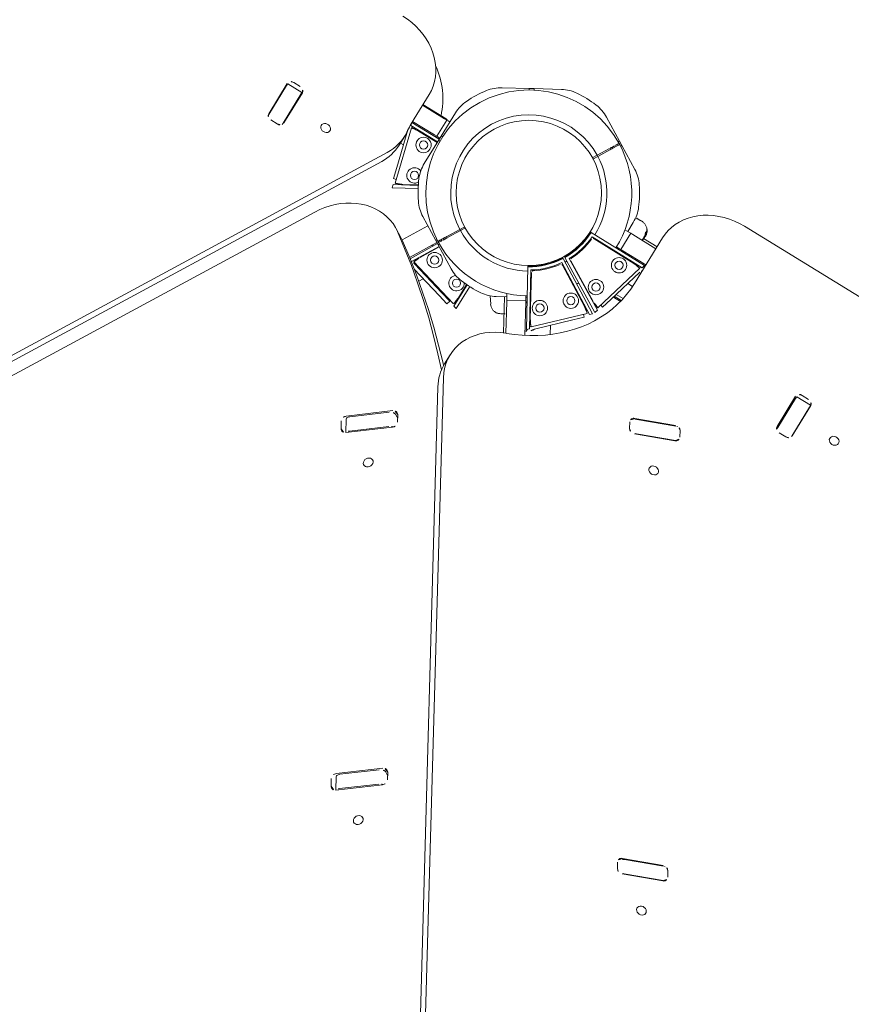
# Model space of a CAD drawing. Extents: x 5459245 to 5462690, y 5971016 to 5972523.
# Tile 67 of 136: x 5462443.665 to 5462444.317, y 5972216.137 to 5972216.909. Entities that reach past the tile are written whole.
import ezdxf

# ---------------------------------------------------------------- set-up
doc = ezdxf.new("R2010")
doc.units = 0
doc.layers.add('A_MAŁA ARCHITEKTURA', color=195, linetype='CONTINUOUS', lineweight=9)

# ---------------------------------------------------------------- blocks, each defined once
blk = doc.blocks.new('MEGA')
at = {"layer": 'A_MAŁA ARCHITEKTURA'}
for p, q in [((5462447.16805, 5972218.8824), (5462446.37464, 5972219.34047)), ((5462447.17635, 5972218.8824), (5462446.38294, 5972219.34047)), ((5462446.42524, 5972219.29974), (5462447.10674, 5972218.90628)), ((5462447.15013, 5972218.97354), (5462447.15013, 5972218.96756)), ((5462447.15186, 5972218.97705), (5462447.15303, 5972218.97705)), ((5462447.17956, 5972218.97705), (5462447.15303, 5972218.97705)), ((5462447.18114, 5972218.97753), (5462447.15344, 5972218.97753)), ((5462447.17956, 5972218.97705), (5462447.18134, 5972218.97705)), ((5462447.18134, 5972218.96409), (5462447.18134, 5972218.97705)), ((5462447.18445, 5972218.96756), (5462447.18445, 5972218.97354)), ((5462447.15303, 5972218.96409), (5462447.15182, 5972218.96409)), ((5462447.17956, 5972218.96409), (5462447.15303, 5972218.96409)), ((5462447.18134, 5972218.96409), (5462447.17956, 5972218.96409)), ((5462447.15344, 5972218.96358), (5462447.18114, 5972218.96358)), ((5462447.15896, 5972218.86455), (5462447.20264, 5972218.87625)), ((5462447.19984, 5972218.87785), (5462447.17002, 5972218.86986)), ((5462447.18601, 5972218.87748), (5462447.1943, 5972218.87748)), ((5462447.18794, 5972218.87748), (5462447.18794, 5972218.87466)), ((5462447.20341, 5972218.87336), (5462447.20264, 5972218.87625)), ((5462447.2034, 5972218.87343), (5462447.20271, 5972218.87601)), ((5462447.20385, 5972218.87355), (5462447.2034, 5972218.87343)), ((5462447.20567, 5972218.87819), (5462447.20382, 5972218.8777)), ((5462447.20382, 5972218.8777), (5462447.20395, 5972218.85312)), ((5462447.20644, 5972218.85312), (5462447.20631, 5972218.87821)), ((5462447.20737, 5972218.87824), (5462447.20737, 5972218.85795)), ((5462447.20965, 5972218.87826), (5462447.23225, 5972218.87826)), ((5462447.22232, 5972218.87826), (5462447.22232, 5972218.85795)), ((5462447.22282, 5972218.87826), (5462447.22282, 5972218.86094)), ((5462447.15473, 5972218.86454), (5462447.15722, 5972218.86521)), ((5462447.16477, 5972218.84694), (5462447.15473, 5972218.86454)), ((5462447.15722, 5972218.86521), (5462447.16696, 5972218.84813)), ((5462447.15899, 5972218.86441), (5462447.15896, 5972218.86455)), ((5462447.15903, 5972218.8643), (5462447.15977, 5972218.86154)), ((5462447.16135, 5972218.86754), (5462447.17002, 5972218.86986)), ((5462447.16194, 5972218.86535), (5462447.16135, 5972218.86754)), ((5462447.20352, 5972218.85312), (5462447.20343, 5972218.87027)), ((5462447.15972, 5972218.86173), (5462447.15927, 5972218.86161)), ((5462447.16127, 5972218.85898), (5462447.16735, 5972218.84833)), ((5462447.20737, 5972218.85596), (5462447.20737, 5972218.85795)), ((5462447.22232, 5972218.85596), (5462447.20737, 5972218.85596)), ((5462447.20737, 5972218.85596), (5462447.20737, 5972218.85481)), ((5462447.22232, 5972218.85795), (5462447.22232, 5972218.85596)), ((5462447.22282, 5972218.85596), (5462447.22232, 5972218.85596)), ((5462447.22232, 5972218.85596), (5462447.22232, 5972218.85481)), ((5462447.22282, 5972218.86094), (5462447.22282, 5972218.85596)), ((5462447.20538, 5972218.85312), (5462447.18407, 5972218.85312)), ((5462447.20538, 5972218.85312), (5462447.20936, 5972218.85312)), ((5462447.20538, 5972218.85224), (5462447.20538, 5972218.85312)), ((5462447.20538, 5972218.85224), (5462447.20538, 5972218.85195)), ((5462447.20737, 5972218.85481), (5462447.20737, 5972218.85312)), ((5462447.20936, 5972218.85312), (5462447.20936, 5972218.85224)), ((5462447.23067, 5972218.85312), (5462447.20936, 5972218.85312)), ((5462447.20936, 5972218.85224), (5462447.20936, 5972218.85195)), ((5462447.22232, 5972218.85481), (5462447.22232, 5972218.85312)), ((5462447.12501, 5972218.83828), (5462447.12916, 5972218.84546)), ((5462447.12501, 5972218.83828), (5462447.12349, 5972218.83587)), ((5462447.12401, 5972218.83664), (5462447.14394, 5972218.82513)), ((5462447.14812, 5972218.83236), (5462447.13747, 5972218.81391)), ((5462447.27728, 5972218.81391), (5462447.26662, 5972218.83236)), ((5462447.10237, 5972218.77598), (5462447.11407, 5972218.81965)), ((5462447.11288, 5972218.81813), (5462447.10486, 5972218.7882)), ((5462447.11359, 5972218.82206), (5462447.11341, 5972218.8214)), ((5462447.11341, 5972218.8214), (5462447.13476, 5972218.80922)), ((5462447.11696, 5972218.81888), (5462447.11407, 5972218.81965)), ((5462447.11689, 5972218.8189), (5462447.11432, 5972218.81959)), ((5462447.13601, 5972218.81138), (5462447.11468, 5972218.82354)), ((5462447.11531, 5972218.8244), (5462447.13647, 5972218.81218)), ((5462447.11701, 5972218.81935), (5462447.11689, 5972218.8189)), ((5462447.13454, 5972218.80885), (5462447.11964, 5972218.81735)), ((5462447.10931, 5972218.81637), (5462447.10197, 5972218.78897)), ((5462447.13547, 5972218.81046), (5462447.12482, 5972218.79201)), ((5462447.13547, 5972218.81046), (5462447.13747, 5972218.81391)), ((5462447.13623, 5972218.81002), (5462447.13547, 5972218.81046)), ((5462447.13623, 5972218.81002), (5462447.13649, 5972218.80987)), ((5462447.13771, 5972218.81204), (5462447.13721, 5972218.81118)), ((5462447.13747, 5972218.81391), (5462447.13822, 5972218.81347)), ((5462447.13822, 5972218.81347), (5462447.13848, 5972218.81333)), ((5462447.27652, 5972218.81347), (5462447.27626, 5972218.81333)), ((5462447.27652, 5972218.81347), (5462447.27728, 5972218.81391)), ((5462447.27728, 5972218.81391), (5462447.27927, 5972218.81046)), ((5462447.27851, 5972218.81002), (5462447.27825, 5972218.80987)), ((5462447.27927, 5972218.81046), (5462447.27851, 5972218.81002)), ((5462447.28992, 5972218.79201), (5462447.27927, 5972218.81046)), ((5462446.97802, 5972218.80277), (5462446.97279, 5972218.79975)), ((5462447.10313, 5972218.80841), (5462447.10664, 5972218.80639)), ((5462447.10932, 5972218.80484), (5462447.11, 5972218.80445)), ((5462447.1447, 5972218.80686), (5462447.15409, 5972218.80143)), ((5462447.15459, 5972218.8023), (5462447.1452, 5972218.80772)), ((5462447.15409, 5972218.80143), (5462447.15459, 5972218.8023)), ((5462447.15843, 5972218.80008), (5462447.15459, 5972218.8023)), ((5462446.98135, 5972218.80028), (5462446.97219, 5972218.79499)), ((5462446.97219, 5972218.79498), (5462446.99493, 5972218.7661)), ((5462447.00615, 5972218.77257), (5462446.9834, 5972218.80145)), ((5462447.0036, 5972218.77442), (5462446.98445, 5972218.79874)), ((5462447.15409, 5972218.80143), (5462447.15793, 5972218.79922)), ((5462446.99388, 5972218.76881), (5462446.97473, 5972218.79313)), ((5462447.09965, 5972218.78031), (5462447.10197, 5972218.78897)), ((5462447.10486, 5972218.7882), (5462447.10254, 5972218.77953)), ((5462447.10254, 5972218.77953), (5462447.09965, 5972218.78031)), ((5462447.10026, 5972218.77231), (5462447.10092, 5972218.7748)), ((5462447.12052, 5972218.7722), (5462447.10026, 5972218.77231)), ((5462447.10092, 5972218.7748), (5462447.12059, 5972218.77469)), ((5462447.10251, 5972218.77593), (5462447.10237, 5972218.77598)), ((5462447.10261, 5972218.77591), (5462447.10538, 5972218.77517)), ((5462447.10519, 5972218.77522), (5462447.10507, 5972218.77477)), ((5462447.10835, 5972218.77519), (5462447.1206, 5972218.77513)), ((5462447.00032, 5972218.76478), (5462447.00555, 5972218.7678)), ((5462447.00351, 5972218.76707), (5462447.00327, 5972218.76649)), ((5462447.00351, 5972218.76707), (5462447.00489, 5972218.76946)), ((5462447.06682, 5972218.75726), (5462447.05852, 5972218.75726)), ((5462446.36366, 5972218.36153), (5462447.04057, 5972218.75234)), ((5462446.37195, 5972218.36153), (5462447.04886, 5972218.75234)), ((5462447.12289, 5972218.75481), (5462447.11737, 5972218.75099)), ((5462447.12482, 5972218.75049), (5462447.12899, 5972218.74326)), ((5462447.27927, 5972218.73204), (5462447.28992, 5972218.75049)), ((5462447.12807, 5972218.74486), (5462447.10349, 5972218.73067)), ((5462447.10421, 5972218.72895), (5462447.12567, 5972218.74134)), ((5462447.15759, 5972218.74158), (5462447.11514, 5972218.71678)), ((5462447.12567, 5972218.74134), (5462447.12653, 5972218.74184)), ((5462447.12753, 5972218.74242), (5462447.12653, 5972218.74184)), ((5462447.12653, 5972218.74184), (5462447.13401, 5972218.72889)), ((5462447.12753, 5972218.74242), (5462447.1312, 5972218.74453)), ((5462447.15662, 5972218.7454), (5462447.15655, 5972218.74536)), ((5462447.158, 5972218.74182), (5462447.15759, 5972218.74158)), ((5462447.15954, 5972218.74018), (5462447.15961, 5972218.74022)), ((5462447.25631, 5972218.74242), (5462447.26015, 5972218.7402)), ((5462447.26065, 5972218.74106), (5462447.25681, 5972218.74328)), ((5462447.26065, 5972218.74107), (5462447.26015, 5972218.7402)), ((5462447.26015, 5972218.7402), (5462447.26955, 5972218.73478)), ((5462447.27004, 5972218.73564), (5462447.26065, 5972218.74106)), ((5462447.11696, 5972218.71495), (5462447.15676, 5972218.73821)), ((5462447.15519, 5972218.73679), (5462447.12359, 5972218.71832)), ((5462447.27851, 5972218.73248), (5462447.27825, 5972218.73263)), ((5462447.27851, 5972218.73248), (5462447.27927, 5972218.73204)), ((5462447.10441, 5972218.72845), (5462447.10419, 5972218.729)), ((5462447.11056, 5972218.71535), (5462447.13315, 5972218.7284)), ((5462447.13401, 5972218.72889), (5462447.13315, 5972218.7284)), ((5462447.135, 5972218.72947), (5462447.13401, 5972218.72889)), ((5462447.135, 5972218.72947), (5462447.13742, 5972218.73086)), ((5462447.13693, 5972218.72951), (5462447.13647, 5972218.73031)), ((5462447.13788, 5972218.73006), (5462447.13742, 5972218.73086)), ((5462447.26662, 5972218.71014), (5462447.27728, 5972218.72859)), ((5462447.27652, 5972218.72903), (5462447.27626, 5972218.72917)), ((5462447.27728, 5972218.72859), (5462447.27652, 5972218.72903)), ((5462447.27703, 5972218.73045), (5462447.27753, 5972218.73132)), ((5462447.27927, 5972218.73204), (5462447.27728, 5972218.72859)), ((5462447.12054, 5972218.71705), (5462447.12087, 5972218.71672)), ((5462447.15108, 5972218.68084), (5462447.17433, 5972218.72064)), ((5462447.1777, 5972218.72147), (5462447.1529, 5972218.67902)), ((5462447.15444, 5972218.68746), (5462447.17291, 5972218.71907)), ((5462447.17909, 5972218.72067), (5462447.15473, 5972218.67796)), ((5462447.15722, 5972218.67729), (5462447.18006, 5972218.71733)), ((5462447.17746, 5972218.71781), (5462447.17605, 5972218.71863)), ((5462447.17794, 5972218.72188), (5462447.1777, 5972218.72147)), ((5462447.17933, 5972218.72108), (5462447.17909, 5972218.72067)), ((5462447.11514, 5972218.71678), (5462447.11696, 5972218.71495)), ((5462447.11874, 5972218.71151), (5462447.14065, 5972218.68959)), ((5462447.12091, 5972218.71677), (5462447.1188, 5972218.71465)), ((5462447.15077, 5972218.68268), (5462447.1188, 5972218.71465)), ((5462447.12086, 5972218.71672), (5462447.11898, 5972218.71483)), ((5462447.17941, 5972218.71532), (5462447.16127, 5972218.68352)), ((5462447.20382, 5972218.6648), (5462447.20406, 5972218.7109)), ((5462447.20657, 5972218.7133), (5462447.20631, 5972218.66414)), ((5462447.20657, 5972218.71378), (5462447.20657, 5972218.7133)), ((5462447.12158, 5972218.6987), (5462447.12789, 5972218.70235)), ((5462447.20343, 5972218.67223), (5462447.20362, 5972218.70883)), ((5462447.14699, 5972218.68325), (5462447.14065, 5972218.68959)), ((5462447.20737, 5972218.68938), (5462447.20644, 5972218.68938)), ((5462447.20737, 5972218.69048), (5462447.20645, 5972218.69048)), ((5462447.20737, 5972218.68769), (5462447.20737, 5972218.69048)), ((5462447.20737, 5972218.68654), (5462447.20737, 5972218.68769)), ((5462447.20737, 5972218.68654), (5462447.22232, 5972218.68654)), ((5462447.20737, 5972218.68455), (5462447.20737, 5972218.68654)), ((5462447.22232, 5972218.68769), (5462447.22232, 5972218.69192)), ((5462447.22232, 5972218.68938), (5462447.23067, 5972218.68938)), ((5462447.22232, 5972218.68654), (5462447.22232, 5972218.68769)), ((5462447.22232, 5972218.68654), (5462447.22232, 5972218.68455)), ((5462447.1486, 5972218.68486), (5462447.14699, 5972218.68325)), ((5462447.15088, 5972218.68278), (5462447.15077, 5972218.68268)), ((5462447.15096, 5972218.68285), (5462447.15298, 5972218.68488)), ((5462447.1529, 5972218.67902), (5462447.15108, 5972218.68084)), ((5462447.15284, 5972218.68474), (5462447.15317, 5972218.68442)), ((5462447.15974, 5972218.68084), (5462447.15896, 5972218.67795)), ((5462447.15972, 5972218.68077), (5462447.15903, 5972218.6782)), ((5462447.15927, 5972218.68089), (5462447.15972, 5972218.68077)), ((5462447.17249, 5972218.68455), (5462447.1728, 5972218.68455)), ((5462447.17249, 5972218.68449), (5462447.17249, 5972218.68455)), ((5462447.20737, 5972218.68455), (5462447.20737, 5972218.66347)), ((5462447.22232, 5972218.68455), (5462447.22232, 5972218.66347)), ((5462447.23482, 5972218.68317), (5462447.23494, 5972218.68459)), ((5462447.23487, 5972218.68515), (5462447.23489, 5972218.68496)), ((5462447.23493, 5972218.68477), (5462447.23493, 5972218.68478)), ((5462447.15473, 5972218.67796), (5462447.15722, 5972218.67729)), ((5462447.20264, 5972218.66625), (5462447.15896, 5972218.67795)), ((5462447.16135, 5972218.67496), (5462447.16194, 5972218.67715)), ((5462447.17002, 5972218.67264), (5462447.16135, 5972218.67496)), ((5462447.17002, 5972218.67264), (5462447.19995, 5972218.66462)), ((5462447.17249, 5972218.6655), (5462447.17249, 5972218.67198)), ((5462447.17349, 5972218.67171), (5462447.17349, 5972218.66528)), ((5462447.17548, 5972218.66487), (5462447.17548, 5972218.67118)), ((5462447.22416, 5972218.66347), (5462447.22416, 5972218.67588)), ((5462447.22474, 5972218.67588), (5462447.22474, 5972218.67559)), ((5462447.22474, 5972218.67559), (5462447.22483, 5972218.67559)), ((5462447.22609, 5972218.67559), (5462447.22483, 5972218.67559)), ((5462447.22558, 5972218.6759), (5462447.22558, 5972218.6756)), ((5462447.22628, 5972218.6756), (5462447.22609, 5972218.67559)), ((5462447.22634, 5972218.67559), (5462447.22609, 5972218.67559)), ((5462447.22634, 5972218.67559), (5462447.22788, 5972218.67573)), ((5462447.22685, 5972218.67559), (5462447.2265, 5972218.67559)), ((5462447.2272, 5972218.6756), (5462447.22819, 5972218.67573)), ((5462447.22765, 5972218.67573), (5462447.22722, 5972218.67569)), ((5462447.22937, 5972218.67626), (5462447.22765, 5972218.67573)), ((5462447.22786, 5972218.67565), (5462447.22832, 5972218.67572)), ((5462447.22788, 5972218.67573), (5462447.22951, 5972218.67622)), ((5462447.22837, 5972218.67573), (5462447.22802, 5972218.67567)), ((5462447.22819, 5972218.67573), (5462447.22952, 5972218.67613)), ((5462447.22832, 5972218.67572), (5462447.22841, 5972218.67573)), ((5462447.22978, 5972218.67627), (5462447.22903, 5972218.67604)), ((5462447.22927, 5972218.67653), (5462447.22927, 5972218.6769)), ((5462447.22944, 5972218.67647), (5462447.22978, 5972218.67661)), ((5462447.22949, 5972218.67664), (5462447.2296, 5972218.6766)), ((5462447.2296, 5972218.67626), (5462447.22949, 5972218.6763)), ((5462447.2296, 5972218.67626), (5462447.2296, 5972218.6766)), ((5462447.2296, 5972218.6766), (5462447.2296, 5972218.6766)), ((5462447.22995, 5972218.67621), (5462447.23019, 5972218.67628)), ((5462447.22999, 5972218.67625), (5462447.23001, 5972218.67624)), ((5462447.23002, 5972218.67624), (5462447.23002, 5972218.67631)), ((5462447.2303, 5972218.67633), (5462447.23053, 5972218.67648)), ((5462447.23047, 5972218.67649), (5462447.23065, 5972218.67651)), ((5462447.23053, 5972218.67648), (5462447.23053, 5972218.67648)), ((5462447.23076, 5972218.67657), (5462447.23128, 5972218.67688)), ((5462447.23116, 5972218.67728), (5462447.23137, 5972218.6773)), ((5462447.23137, 5972218.67694), (5462447.23116, 5972218.67691)), ((5462447.23137, 5972218.67694), (5462447.23137, 5972218.6773)), ((5462447.23137, 5972218.6773), (5462447.23137, 5972218.6773)), ((5462447.18744, 5972218.66352), (5462447.18744, 5972218.66797)), ((5462447.19037, 5972218.66347), (5462447.23225, 5972218.66347)), ((5462447.20269, 5972218.66639), (5462447.20264, 5972218.66625)), ((5462447.20271, 5972218.66649), (5462447.20345, 5972218.66926)), ((5462447.2034, 5972218.66907), (5462447.20385, 5972218.66895)), ((5462447.20631, 5972218.66414), (5462447.20382, 5972218.6648)), ((5462446.73843, 5972218.66003), (5462446.72927, 5972218.65474)), ((5462446.7351, 5972218.66252), (5462446.72987, 5972218.6595)), ((5462446.76322, 5972218.63232), (5462446.74048, 5972218.6612)), ((5462446.76068, 5972218.63417), (5462446.74153, 5972218.65849)), ((5462446.72927, 5972218.65473), (5462446.75201, 5972218.62585)), ((5462446.75096, 5972218.62856), (5462446.73182, 5972218.65288)), ((5462446.7574, 5972218.62453), (5462446.76263, 5972218.62755)), ((5462446.76059, 5972218.62682), (5462446.76035, 5972218.62624)), ((5462446.76059, 5972218.62682), (5462446.76197, 5972218.62921)), ((5462447.09595, 5972218.60972), (5462447.09147, 5972218.60713)), ((5462447.27371, 5972218.61364), (5462447.27371, 5972217.83261)), ((5462447.08991, 5972218.60181), (5462447.10191, 5972218.57181)), ((5462447.11237, 5972218.57785), (5462447.10038, 5972218.60785)), ((5462447.10056, 5972218.60603), (5462447.11205, 5972218.57728)), ((5462447.09084, 5972218.60042), (5462447.10233, 5972218.57167)), ((5462447.10633, 5972218.56994), (5462447.11082, 5972218.57253)), ((5462447.15137, 5972218.50865), (5462447.15303, 5972218.50865)), ((5462447.17956, 5972218.50865), (5462447.15303, 5972218.50865)), ((5462447.18114, 5972218.50952), (5462447.15344, 5972218.50952)), ((5462447.17956, 5972218.50865), (5462447.18134, 5972218.50865)), ((5462447.18134, 5972218.49583), (5462447.18134, 5972218.50865)), ((5462447.15013, 5972218.50553), (5462447.15013, 5972218.49955)), ((5462447.18445, 5972218.49955), (5462447.18445, 5972218.50553)), ((5462447.15303, 5972218.49569), (5462447.15262, 5972218.49569)), ((5462447.17956, 5972218.49569), (5462447.15303, 5972218.49569)), ((5462447.15344, 5972218.49557), (5462447.18114, 5972218.49557)), ((5462447.18128, 5972218.49569), (5462447.17956, 5972218.49569)), ((5462446.79697, 5972218.4371), (5462446.79249, 5972218.43451)), ((5462446.81339, 5972218.40523), (5462446.8014, 5972218.43524)), ((5462446.80158, 5972218.43341), (5462446.81307, 5972218.40467)), ((5462446.79093, 5972218.42919), (5462446.80293, 5972218.39919)), ((5462446.79186, 5972218.4278), (5462446.80335, 5972218.39906)), ((5462446.80735, 5972218.39732), (5462446.81184, 5972218.39991))]:
    blk.add_line(p, q, dxfattribs=at)
at = {"layer": 'A_MAŁA ARCHITEKTURA', "flags": 128}
for points in [[(5462447.17028, 5972218.93526), (5462447.16972, 5972218.93624), (5462447.16895, 5972218.93698), (5462447.16803, 5972218.93742), (5462447.16705, 5972218.93751), (5462447.16608, 5972218.93724), (5462447.16522, 5972218.93665), (5462447.16455, 5972218.93578), (5462447.16412, 5972218.93471), (5462447.16397, 5972218.93353), (5462447.16412, 5972218.93236), (5462447.16455, 5972218.93129), (5462447.16522, 5972218.93042), (5462447.16608, 5972218.92982), (5462447.16704, 5972218.92956), (5462447.16803, 5972218.92964), (5462447.16895, 5972218.93008), (5462447.16972, 5972218.93082), (5462447.17028, 5972218.9318), (5462447.17057, 5972218.93293), (5462447.17057, 5972218.93412), (5462447.17028, 5972218.93526)], [(5462447.23225, 5972218.87826), (5462447.23586, 5972218.87845), (5462447.23945, 5972218.87901), (5462447.24298, 5972218.87996), (5462447.24643, 5972218.88126), (5462447.24977, 5972218.88293), (5462447.25298, 5972218.88493), (5462447.25603, 5972218.88727), (5462447.2589, 5972218.88992), (5462447.26156, 5972218.89285), (5462447.26401, 5972218.89606), (5462447.26621, 5972218.89951), (5462447.26815, 5972218.90317), (5462447.26982, 5972218.90703), (5462447.27121, 5972218.91104), (5462447.2723, 5972218.91519), (5462447.27308, 5972218.91943), (5462447.27355, 5972218.92374), (5462447.27371, 5972218.92809)], [(5462447.12763, 5972218.84305), (5462447.12952, 5972218.84609), (5462447.13108, 5972218.84931), (5462447.1323, 5972218.85269), (5462447.13318, 5972218.8562), (5462447.13371, 5972218.85982), (5462447.13388, 5972218.86351), (5462447.1337, 5972218.86726), (5462447.13316, 5972218.87102), (5462447.13227, 5972218.87479), (5462447.13104, 5972218.87852), (5462447.12947, 5972218.88219), (5462447.12758, 5972218.88577), (5462447.12538, 5972218.88924), (5462447.12288, 5972218.89257), (5462447.12012, 5972218.89573), (5462447.11709, 5972218.8987), (5462447.11384, 5972218.90147), (5462447.11038, 5972218.904), (5462447.10674, 5972218.90628)], [(5462447.2028, 5972218.87584), (5462447.20338, 5972218.8762), (5462447.20383, 5972218.87652)], [(5462447.12763, 5972218.84305), (5462447.11928, 5972218.83134), (5462447.11061, 5972218.81984), (5462447.10163, 5972218.80857), (5462447.09233, 5972218.79753), (5462447.08274, 5972218.78672), (5462447.07284, 5972218.77616), (5462447.06265, 5972218.76583), (5462447.05336, 5972218.75687)], [(5462447.05706, 5972218.75722), (5462447.05851, 5972218.75865), (5462447.0687, 5972218.76897), (5462447.07859, 5972218.77954), (5462447.08819, 5972218.79035), (5462447.09748, 5972218.80139), (5462447.10646, 5972218.81266), (5462447.11513, 5972218.82416), (5462447.12349, 5972218.83587)], [(5462446.98135, 5972218.80028), (5462446.98156, 5972218.80037), (5462446.98197, 5972218.80042), (5462446.98243, 5972218.80033), (5462446.98294, 5972218.80011), (5462446.98345, 5972218.79976), (5462446.98396, 5972218.7993), (5462446.98445, 5972218.79874)], [(5462446.9614, 5972218.76429), (5462446.96253, 5972218.76428), (5462446.96356, 5972218.76458), (5462446.9644, 5972218.76516), (5462446.96497, 5972218.76597), (5462446.96522, 5972218.76693), (5462446.96514, 5972218.76797), (5462446.96472, 5972218.76899), (5462446.96401, 5972218.7699), (5462446.96306, 5972218.77061), (5462446.96197, 5972218.77107), (5462446.96083, 5972218.77124), (5462446.95974, 5972218.77109), (5462446.9588, 5972218.77065), (5462446.95808, 5972218.76995), (5462446.95767, 5972218.76905), (5462446.95758, 5972218.76804), (5462446.95784, 5972218.767), (5462446.95841, 5972218.76602), (5462446.95924, 5972218.7652), (5462446.96027, 5972218.76461), (5462446.9614, 5972218.76429)], [(5462447.10419, 5972218.729), (5462447.10248, 5972218.73284), (5462447.1005, 5972218.73647), (5462447.09827, 5972218.73989), (5462447.09579, 5972218.74306), (5462447.0931, 5972218.74596), (5462447.09021, 5972218.74857), (5462447.08713, 5972218.75086), (5462447.08391, 5972218.75283), (5462447.08055, 5972218.75444), (5462447.07709, 5972218.7557), (5462447.07355, 5972218.75659), (5462447.06996, 5972218.75711), (5462447.06634, 5972218.75725), (5462447.06273, 5972218.75701), (5462447.05915, 5972218.7564), (5462447.05563, 5972218.75541), (5462447.05219, 5972218.75405), (5462447.04886, 5972218.75234)], [(5462447.19037, 5972218.66347), (5462447.18502, 5972218.66365), (5462447.17968, 5972218.66419), (5462447.17438, 5972218.66509), (5462447.16913, 5972218.66635), (5462447.16395, 5972218.66795), (5462447.15885, 5972218.66991), (5462447.15384, 5972218.67221), (5462447.14896, 5972218.67484), (5462447.1442, 5972218.67779), (5462447.13959, 5972218.68106), (5462447.13514, 5972218.68464), (5462447.13087, 5972218.68851), (5462447.12678, 5972218.69267), (5462447.12289, 5972218.69709), (5462447.11922, 5972218.70177), (5462447.11577, 5972218.70669), (5462447.11255, 5972218.71183), (5462447.10958, 5972218.71719), (5462447.10686, 5972218.72273), (5462447.10441, 5972218.72845)], [(5462447.11908, 5972218.71499), (5462447.11848, 5972218.71532), (5462447.11798, 5972218.71555)], [(5462447.16621, 5972218.70181), (5462447.16701, 5972218.70134), (5462447.16781, 5972218.70088)], [(5462447.20383, 5972218.66598), (5462447.20338, 5972218.6663), (5462447.20282, 5972218.66665)], [(5462447.20609, 5972218.66347), (5462447.20552, 5972218.6643), (5462447.20547, 5972218.66436)], [(5462447.27371, 5972218.61364), (5462447.27355, 5972218.61798), (5462447.27308, 5972218.62229), (5462447.2723, 5972218.62653), (5462447.27121, 5972218.63068), (5462447.26982, 5972218.6347), (5462447.26815, 5972218.63855), (5462447.26621, 5972218.64222), (5462447.26401, 5972218.64567), (5462447.26156, 5972218.64887), (5462447.2589, 5972218.65181), (5462447.25603, 5972218.65446), (5462447.25298, 5972218.65679), (5462447.24977, 5972218.6588), (5462447.24643, 5972218.66046), (5462447.24298, 5972218.66177), (5462447.23945, 5972218.66271), (5462447.23586, 5972218.66328), (5462447.23225, 5972218.66347)], [(5462446.73843, 5972218.66003), (5462446.73864, 5972218.66012), (5462446.73905, 5972218.66017), (5462446.73952, 5972218.66008), (5462446.74002, 5972218.65986), (5462446.74053, 5972218.65951), (5462446.74104, 5972218.65905), (5462446.74153, 5972218.65849)], [(5462446.71848, 5972218.62404), (5462446.71961, 5972218.62403), (5462446.72064, 5972218.62433), (5462446.72148, 5972218.62491), (5462446.72205, 5972218.62572), (5462446.7223, 5972218.62668), (5462446.72222, 5972218.62772), (5462446.7218, 5972218.62874), (5462446.72109, 5972218.62965), (5462446.72014, 5972218.63036), (5462446.71905, 5972218.63082), (5462446.71791, 5972218.63099), (5462446.71682, 5972218.63084), (5462446.71588, 5972218.6304), (5462446.71516, 5972218.6297), (5462446.71475, 5972218.6288), (5462446.71466, 5972218.62779), (5462446.71492, 5972218.62675), (5462446.71549, 5972218.62577), (5462446.71632, 5972218.62495), (5462446.71735, 5972218.62436), (5462446.71848, 5972218.62404)], [(5462447.07636, 5972218.57552), (5462447.07581, 5972218.57651), (5462447.07504, 5972218.57725), (5462447.07412, 5972218.57768), (5462447.07313, 5972218.57777), (5462447.07217, 5972218.57751), (5462447.07131, 5972218.57692), (5462447.07064, 5972218.57605), (5462447.07021, 5972218.57498), (5462447.07006, 5972218.5738), (5462447.0702, 5972218.57263), (5462447.07063, 5972218.57156), (5462447.0713, 5972218.57068), (5462447.07216, 5972218.57009), (5462447.07312, 5972218.56982), (5462447.07411, 5972218.56991), (5462447.07503, 5972218.57034), (5462447.0758, 5972218.57108), (5462447.07636, 5972218.57206), (5462447.07665, 5972218.5732), (5462447.07665, 5972218.57439), (5462447.07636, 5972218.57552)], [(5462447.10266, 5972218.57059), (5462447.10257, 5972218.57097), (5462447.10233, 5972218.57167)], [(5462447.17285, 5972218.49557), (5462447.17349, 5972218.49564), (5462447.17367, 5972218.49569)], [(5462447.17028, 5972218.46724), (5462447.16972, 5972218.46823), (5462447.16895, 5972218.46897), (5462447.16803, 5972218.4694), (5462447.16705, 5972218.46949), (5462447.16608, 5972218.46923), (5462447.16522, 5972218.46864), (5462447.16455, 5972218.46777), (5462447.16412, 5972218.4667), (5462447.16397, 5972218.46552), (5462447.16412, 5972218.46435), (5462447.16455, 5972218.46328), (5462447.16522, 5972218.4624), (5462447.16608, 5972218.46181), (5462447.16704, 5972218.46154), (5462447.16803, 5972218.46163), (5462447.16895, 5972218.46206), (5462447.16972, 5972218.4628), (5462447.17028, 5972218.46379), (5462447.17057, 5972218.46492), (5462447.17057, 5972218.46611), (5462447.17028, 5972218.46724)], [(5462446.77739, 5972218.40291), (5462446.77683, 5972218.40389), (5462446.77606, 5972218.40463), (5462446.77514, 5972218.40507), (5462446.77415, 5972218.40516), (5462446.77319, 5972218.40489), (5462446.77233, 5972218.4043), (5462446.77166, 5972218.40343), (5462446.77123, 5972218.40236), (5462446.77108, 5972218.40119), (5462446.77123, 5972218.40001), (5462446.77165, 5972218.39894), (5462446.77232, 5972218.39807), (5462446.77318, 5972218.39747), (5462446.77414, 5972218.39721), (5462446.77513, 5972218.39729), (5462446.77605, 5972218.39773), (5462446.77682, 5972218.39847), (5462446.77738, 5972218.39945), (5462446.77767, 5972218.40058), (5462446.77768, 5972218.40177), (5462446.77739, 5972218.40291)], [(5462446.80368, 5972218.39797), (5462446.80359, 5972218.39836), (5462446.80335, 5972218.39906)]]:
    blk.add_lwpolyline(points, dxfattribs=at)
at = {"layer": 'A_MAŁA ARCHITEKTURA'}
for centre, radius in [((5462447.19615, 5972218.86124), 0.00603), ((5462447.19615, 5972218.86124), 0.00324), ((5462447.17209, 5972218.85479), 0.00324), ((5462447.20737, 5972218.77125), 0.05696), ((5462447.12383, 5972218.80653), 0.00603), ((5462447.12383, 5972218.80653), 0.00324), ((5462447.11738, 5972218.78247), 0.00324), ((5462447.13504, 5972218.71654), 0.00603), ((5462447.13504, 5972218.71654), 0.00324), ((5462447.15266, 5972218.69892), 0.00603), ((5462447.15266, 5972218.69892), 0.00324), ((5462447.17209, 5972218.6877), 0.00603), ((5462447.17209, 5972218.6877), 0.00324), ((5462447.19615, 5972218.68126), 0.00603), ((5462447.19615, 5972218.68126), 0.00324)]:
    blk.add_circle(centre, radius, dxfattribs=at)
for centre, radius, start, end in [((5462447.15381, 5972218.97385), 0.0037, 95.71934, 184.75634), ((5462447.17282, 5972218.97463), 0.0029, 56.43252, 89.57929), ((5462447.18077, 5972218.97385), 0.0037, 355.24366, 84.28066), ((5462447.15381, 5972218.96726), 0.0037, 175.24366, 264.28066), ((5462447.17282, 5972218.96649), 0.00291, 270.43914, 304.52575), ((5462447.18077, 5972218.96726), 0.0037, 275.71934, 4.75634), ((5462447.18619, 5972218.91341), 0.03593, 239.67866, 269.707), ((5462447.19436, 5972218.91304), 0.03554, 239.54699, 275.50157), ((5462447.20373, 5972218.91825), 0.0598, 288.61748, 326.77124), ((5462447.20965, 5972218.75989), 0.11837, 90.00177, 95.76222), ((5462447.17209, 5972218.85479), 0.00603, 336.78287, 243.89151), ((5462447.20488, 5972218.85895), 0.00299, 301.16833, 326.44269), ((5462447.20737, 5972218.77125), 0.08072, 60, 149.64593), ((5462447.20737, 5972218.77125), 0.08685, 114.14532, 125.85468), ((5462447.18407, 5972218.82322), 0.0299, 90, 114.14532), ((5462447.23067, 5972218.82322), 0.0299, 65.85468, 90), ((5462447.20737, 5972218.77125), 0.08685, 54.14532, 65.85468), ((5462447.17401, 5972218.81741), 0.0299, 125.85468, 150), ((5462447.20737, 5972218.77125), 0.08072, 330.35453, 60), ((5462447.24073, 5972218.81741), 0.0299, 30, 54.14532), ((5462447.20737, 5972218.77125), 0.06124, 330.46625, 149.53375), ((5462447.10421, 5972218.82045), 0.00897, 345, 6.34897), ((5462447.20737, 5972218.77125), 0.08072, 150.35453, 210.65368), ((5462447.12992, 5972218.81251), 0.00299, 13.12265, 60), ((5462446.97992, 5972218.79885), 0.00435, 36.72517, 115.83571), ((5462446.97445, 5972218.79712), 0.00311, 122.33315, 223.41175), ((5462446.97148, 5972218.79102), 0.00388, 33.02895, 77.30522), ((5462447.20737, 5972218.77125), 0.06124, 150.46625, 210.76625), ((5462447.11738, 5972218.78247), 0.00603, 36.78287, 303.89151), ((5462447.15071, 5972218.77706), 0.0299, 150, 174.14532), ((5462447.26403, 5972218.77706), 0.0299, 5.85468, 30), ((5462447.20737, 5972218.77125), 0.08685, 174.14532, 185.85468), ((5462447.20737, 5972218.77125), 0.08685, 354.14532, 5.85468), ((5462446.99982, 5972218.77079), 0.00524, 345.33187, 43.80754), ((5462447.00389, 5972218.77043), 0.00311, 302.33315, 43.41175), ((5462446.98818, 5972218.76424), 0.00731, 10.99891, 38.66787), ((5462446.99842, 5972218.7687), 0.00435, 216.72517, 295.83571), ((5462447.05866, 5972218.7215), 0.03576, 90.22025, 120.39408), ((5462447.15071, 5972218.76544), 0.0299, 185.85468, 210), ((5462447.26403, 5972218.76544), 0.0299, 330, 354.14532), ((5462447.20737, 5972218.77125), 0.05795, 210.79266, 239.20734), ((5462447.20737, 5972218.77125), 0.05748, 210.79538, 239.20336), ((5462447.20737, 5972218.77125), 0.06124, 269.23375, 329.53375), ((5462447.15595, 5972218.7355), 0.00149, 34.80527, 120.30001), ((5462447.20737, 5972218.77125), 0.06044, 213.13524, 236.86476), ((5462447.20737, 5972218.77125), 0.06114, 214.80526, 235.19474), ((5462447.13291, 5972218.72481), 0.00299, 73.12266, 120), ((5462447.20737, 5972218.77125), 0.08072, 269.34632, 329.64593), ((5462447.17162, 5972218.71982), 0.00149, 329.69999, 55.19473), ((5462447.20737, 5972218.77125), 0.05795, 240.79266, 269.20734), ((5462447.20737, 5972218.77125), 0.05748, 240.79595, 255), ((5462447.20737, 5972218.77125), 0.06044, 243.13524, 266.86476), ((5462447.11451, 5972218.70728), 0.00897, 82.0308, 116.08119), ((5462447.11451, 5972218.70728), 0.00598, 45, 114.4769), ((5462447.18071, 5972218.71458), 0.00149, 64.80527, 150.30001), ((5462447.20737, 5972218.77125), 0.06114, 244.80526, 265.19474), ((5462447.20737, 5972218.77125), 0.05748, 255, 269.20163), ((5462447.20212, 5972218.70884), 0.00149, 359.70001, 85.19472), ((5462447.24073, 5972218.72509), 0.0299, 305.85468, 330), ((5462447.20737, 5972218.77125), 0.08685, 294.14532, 305.85468), ((5462447.23067, 5972218.71928), 0.0299, 270, 294.14532), ((5462447.20438, 5972218.68355), 0.00299, 0, 46.87736), ((5462446.737, 5972218.6586), 0.00435, 36.72517, 115.83571), ((5462447.1984, 5972218.65884), 0.00598, 50.65903, 75), ((5462446.73153, 5972218.65687), 0.00311, 122.33315, 223.41175), ((5462446.72856, 5972218.65077), 0.00388, 33.02404, 77.33415), ((5462446.7569, 5972218.63054), 0.00524, 345.33187, 43.80754), ((5462446.76097, 5972218.63018), 0.00311, 302.33315, 43.41175), ((5462446.74526, 5972218.62399), 0.00731, 10.98547, 38.66861), ((5462446.7555, 5972218.62845), 0.00435, 216.72517, 295.83571), ((5462447.0974, 5972218.60696), 0.00311, 16.58824, 117.66686), ((5462447.09441, 5972218.60379), 0.00654, 20.03523, 58.68269), ((5462447.09391, 5972218.60353), 0.00435, 124.1643, 203.27482), ((5462447.08356, 5972218.59749), 0.00784, 21.89596, 37.99814), ((5462447.10837, 5972218.57613), 0.00435, 304.1643, 23.27482), ((5462447.10489, 5972218.57269), 0.00311, 196.58824, 297.66686), ((5462447.10663, 5972218.57504), 0.00587, 8.37211, 22.48077), ((5462447.15381, 5972218.50584), 0.0037, 95.71934, 184.75634), ((5462447.1728, 5972218.5065), 0.00301, 45.3051, 89.03722), ((5462447.18077, 5972218.50584), 0.0037, 355.24366, 84.28066), ((5462447.15381, 5972218.49925), 0.0037, 175.24366, 264.28066), ((5462447.18077, 5972218.49925), 0.0037, 275.71934, 4.75634), ((5462446.79493, 5972218.43091), 0.00435, 124.1643, 203.27482), ((5462446.79842, 5972218.43435), 0.00311, 16.58824, 117.66686), ((5462446.79543, 5972218.43117), 0.00654, 20.03523, 58.68269), ((5462446.78459, 5972218.42488), 0.00784, 21.89596, 37.99814), ((5462446.80939, 5972218.40351), 0.00435, 304.1643, 23.27482), ((5462446.80765, 5972218.40242), 0.00587, 8.37211, 22.48077), ((5462446.80591, 5972218.40008), 0.00311, 196.58824, 297.66686)]:
    blk.add_arc(centre, radius, start, end, dxfattribs=at)
for centre, major_axis, start_param, end_param in [((5462447.20388, 5972218.85862), (0.00399, 0), 5.404196, 5.777825), ((5462447.12971, 5972218.81148), (0.00199, 0.00345), 5.579558, 6.283185), ((5462447.1337, 5972218.72411), (-0.00199, 0.00345), 5.579558, 6.283185), ((5462447.20338, 5972218.68388), (0.00399, 0), 0, 0.703627)]:
    blk.add_ellipse(centre, major_axis=major_axis, ratio=0.666667, start_param=start_param, end_param=end_param, dxfattribs=at)
for points, knots in [([(5462447.20264, 5972218.87625), (5462447.20265, 5972218.87622), (5462447.20266, 5972218.87615), (5462447.20278, 5972218.87558), (5462447.20299, 5972218.87451), (5462447.20317, 5972218.87298), (5462447.20333, 5972218.8715), (5462447.20339, 5972218.87069), (5462447.20343, 5972218.87027)], [0, 0, 0, 0, 0.158587, 0.295996, 0.506539, 0.740464, 0.867118, 1, 1, 1, 1]), ([(5462447.16127, 5972218.85898), (5462447.16108, 5972218.85941), (5462447.16071, 5972218.86023), (5462447.16011, 5972218.86157), (5462447.1595, 5972218.86295), (5462447.15915, 5972218.86392), (5462447.15906, 5972218.8642), (5462447.15904, 5972218.86428)], [0, 0, 0, 0, 0.186503, 0.349637, 0.604981, 0.892861, 1, 1, 1, 1]), ([(5462447.11407, 5972218.81965), (5462447.1141, 5972218.81964), (5462447.11417, 5972218.81962), (5462447.11472, 5972218.81944), (5462447.11575, 5972218.81908), (5462447.11717, 5972218.81848), (5462447.11853, 5972218.81787), (5462447.11926, 5972218.81753), (5462447.11964, 5972218.81735)], [0, 0, 0, 0, 0.158587, 0.295996, 0.506539, 0.740464, 0.867118, 1, 1, 1, 1]), ([(5462447.13721, 5972218.81118), (5462447.13727, 5972218.81114), (5462447.13739, 5972218.81108), (5462447.13835, 5972218.81052), (5462447.13953, 5972218.80984), (5462447.14044, 5972218.80932), (5462447.14069, 5972218.80917)], [0, 0, 0, 0, 0.294109, 0.589346, 0.883644, 1, 1, 1, 1]), ([(5462447.14119, 5972218.81003), (5462447.14043, 5972218.81047), (5462447.13889, 5972218.81136), (5462447.13798, 5972218.81189), (5462447.13768, 5972218.81206), (5462447.13773, 5972218.81203), (5462447.13774, 5972218.81203)], [0, 0, 0, 0, 0.368214, 0.743956, 0.961795, 1, 1, 1, 1]), ([(5462447.1452, 5972218.80772), (5462447.14471, 5972218.808), (5462447.14374, 5972218.80856), (5462447.14245, 5972218.80931), (5462447.14161, 5972218.80979), (5462447.1413, 5972218.80997), (5462447.14119, 5972218.81003)], [0, 0, 0, 0, 0.2835934, 0.567187, 0.8507772, 1, 1, 1, 1]), ([(5462447.14069, 5972218.80917), (5462447.14092, 5972218.80904), (5462447.14137, 5972218.80878), (5462447.14254, 5972218.8081), (5462447.1437, 5972218.80743), (5462447.14444, 5972218.80701), (5462447.1447, 5972218.80686)], [0, 0, 0, 0, 0.283583, 0.567165, 0.850751, 1, 1, 1, 1]), ([(5462447.10835, 5972218.77519), (5462447.10787, 5972218.77524), (5462447.10698, 5972218.77533), (5462447.10552, 5972218.77548), (5462447.10402, 5972218.77565), (5462447.103, 5972218.77582), (5462447.10272, 5972218.77589), (5462447.10264, 5972218.7759)], [0, 0, 0, 0, 0.186503, 0.349637, 0.604981, 0.892861, 1, 1, 1, 1]), ([(5462447.11743, 5972218.75103), (5462447.11685, 5972218.75056), (5462447.11569, 5972218.74962), (5462447.11454, 5972218.74767), (5462447.11389, 5972218.7455), (5462447.114, 5972218.744), (5462447.11405, 5972218.74326)], [0, 0, 0, 0, 0.249942, 0.499965, 0.750054, 1, 1, 1, 1]), ([(5462447.11405, 5972218.74327), (5462447.11415, 5972218.74277), (5462447.11435, 5972218.74179), (5462447.11493, 5972218.74068), (5462447.11521, 5972218.74014)], [0, 0, 0, 0, 0.511239, 1, 1, 1, 1]), ([(5462447.11405, 5972218.74324), (5462447.11412, 5972218.74296), (5462447.11425, 5972218.7424), (5462447.11483, 5972218.74108), (5462447.11553, 5972218.73966), (5462447.11614, 5972218.73856), (5462447.11639, 5972218.73811)], [0, 0, 0, 0, 0.2822504, 0.5557366, 0.8189421, 1, 1, 1, 1]), ([(5462447.11521, 5972218.74014), (5462447.11538, 5972218.73986), (5462447.1157, 5972218.73929), (5462447.11645, 5972218.738), (5462447.11709, 5972218.73689), (5462447.11731, 5972218.73651)], [0, 0, 0, 0, 0.398328, 0.796038, 1, 1, 1, 1]), ([(5462447.26955, 5972218.73478), (5462447.27003, 5972218.7345), (5462447.271, 5972218.73394), (5462447.27229, 5972218.73319), (5462447.27313, 5972218.73271), (5462447.27344, 5972218.73253), (5462447.27355, 5972218.73247)], [0, 0, 0, 0, 0.2835934, 0.567187, 0.8507772, 1, 1, 1, 1]), ([(5462447.27405, 5972218.73333), (5462447.27382, 5972218.73346), (5462447.27337, 5972218.73372), (5462447.2722, 5972218.73439), (5462447.27104, 5972218.73507), (5462447.2703, 5972218.73549), (5462447.27004, 5972218.73564)], [0, 0, 0, 0, 0.2835825, 0.5671648, 0.8507515, 1, 1, 1, 1]), ([(5462447.27355, 5972218.73247), (5462447.27431, 5972218.73203), (5462447.27585, 5972218.73114), (5462447.27676, 5972218.73061), (5462447.27706, 5972218.73044), (5462447.27701, 5972218.73047), (5462447.277, 5972218.73047)], [0, 0, 0, 0, 0.368214, 0.743956, 0.961795, 1, 1, 1, 1]), ([(5462447.27753, 5972218.73132), (5462447.27747, 5972218.73135), (5462447.27735, 5972218.73142), (5462447.27639, 5972218.73197), (5462447.27521, 5972218.73265), (5462447.27431, 5972218.73318), (5462447.27405, 5972218.73333)], [0, 0, 0, 0, 0.294109, 0.589346, 0.883644, 1, 1, 1, 1]), ([(5462447.1188, 5972218.71465), (5462447.11883, 5972218.71468), (5462447.11888, 5972218.71472), (5462447.11931, 5972218.71511), (5462447.12014, 5972218.71582), (5462447.12137, 5972218.71675), (5462447.12257, 5972218.71762), (5462447.12324, 5972218.71809), (5462447.12359, 5972218.71832)], [0, 0, 0, 0, 0.158587, 0.295996, 0.506539, 0.740464, 0.867118, 1, 1, 1, 1]), ([(5462447.15444, 5972218.68746), (5462447.15417, 5972218.68708), (5462447.15364, 5972218.68635), (5462447.15278, 5972218.68516), (5462447.15189, 5972218.68394), (5462447.15122, 5972218.68315), (5462447.15103, 5972218.68293), (5462447.15097, 5972218.68288)], [0, 0, 0, 0, 0.186503, 0.349637, 0.604981, 0.892861, 1, 1, 1, 1]), ([(5462447.23484, 5972218.68509), (5462447.23484, 5972218.6851), (5462447.23484, 5972218.68514), (5462447.23479, 5972218.68557), (5462447.23472, 5972218.68644), (5462447.23469, 5972218.68765), (5462447.23472, 5972218.68878), (5462447.23478, 5972218.68949), (5462447.23481, 5972218.68983)], [0, 0, 0, 0, 0.141319, 0.283291, 0.526005, 0.719168, 0.86472, 1, 1, 1, 1]), ([(5462447.15896, 5972218.67795), (5462447.15898, 5972218.67798), (5462447.159, 5972218.67805), (5462447.15918, 5972218.6786), (5462447.15954, 5972218.67963), (5462447.16014, 5972218.68105), (5462447.16075, 5972218.68241), (5462447.16109, 5972218.68314), (5462447.16127, 5972218.68352)], [0, 0, 0, 0, 0.1585874, 0.2959955, 0.5065391, 0.7404639, 0.8671177, 1, 1, 1, 1]), ([(5462447.23135, 5972218.67732), (5462447.23148, 5972218.67739), (5462447.23226, 5972218.6778), (5462447.23335, 5972218.67909), (5462447.23448, 5972218.68103), (5462447.23471, 5972218.68251), (5462447.23483, 5972218.68325)], [0, 0, 0, 0, 0.060781, 0.373938, 0.687019, 1, 1, 1, 1]), ([(5462447.23484, 5972218.68512), (5462447.23485, 5972218.6851), (5462447.2349, 5972218.68502), (5462447.23491, 5972218.68495), (5462447.23491, 5972218.68488)], [0, 0, 0, 0, 0.1662524, 1, 1, 1, 1]), ([(5462447.20343, 5972218.67223), (5462447.20338, 5972218.67175), (5462447.20329, 5972218.67086), (5462447.20314, 5972218.6694), (5462447.20297, 5972218.6679), (5462447.2028, 5972218.66688), (5462447.20273, 5972218.66659), (5462447.20272, 5972218.66652)], [0, 0, 0, 0, 0.186503, 0.349637, 0.604981, 0.892861, 1, 1, 1, 1]), ([(5462447.22232, 5972218.67603), (5462447.2233, 5972218.67605), (5462447.22488, 5972218.67609), (5462447.22597, 5972218.67614), (5462447.22639, 5972218.67615)], [0, 0, 0, 0, 0.616854, 1, 1, 1, 1]), ([(5462447.22232, 5972218.67588), (5462447.22296, 5972218.67588), (5462447.22441, 5972218.67588), (5462447.22516, 5972218.67588), (5462447.22558, 5972218.67588)], [0, 0, 0, 0, 0.441683, 1, 1, 1, 1]), ([(5462447.22559, 5972218.6756), (5462447.22559, 5972218.6756), (5462447.22555, 5972218.6756), (5462447.22569, 5972218.67562), (5462447.22593, 5972218.67567), (5462447.22612, 5972218.67572), (5462447.22617, 5972218.67573)], [0, 0, 0, 0, 0.025458, 0.450632, 0.874358, 1, 1, 1, 1]), ([(5462447.22561, 5972218.6759), (5462447.2256, 5972218.67591), (5462447.22559, 5972218.67591), (5462447.22581, 5972218.67596), (5462447.22622, 5972218.67607), (5462447.22676, 5972218.67624), (5462447.22737, 5972218.67646), (5462447.22799, 5972218.67669), (5462447.22856, 5972218.67688), (5462447.22898, 5972218.67699), (5462447.22923, 5972218.677), (5462447.22925, 5972218.67693), (5462447.22926, 5972218.6769)], [0, 0, 0, 0, 0.058789, 0.169058, 0.27728, 0.382957, 0.48942, 0.599347, 0.710611, 0.816625, 0.914505, 1, 1, 1, 1]), ([(5462447.2275, 5972218.67573), (5462447.2273, 5972218.6757), (5462447.22691, 5972218.67564), (5462447.22636, 5972218.6756), (5462447.22592, 5972218.67559), (5462447.22576, 5972218.67559), (5462447.22567, 5972218.67559)], [0, 0, 0, 0, 0.246358, 0.49267, 0.741252, 1, 1, 1, 1]), ([(5462447.22617, 5972218.67573), (5462447.22633, 5972218.67578), (5462447.22666, 5972218.67586), (5462447.22728, 5972218.67606), (5462447.2279, 5972218.67627), (5462447.22848, 5972218.67647), (5462447.22893, 5972218.67659), (5462447.22921, 5972218.67661), (5462447.2293, 5972218.67654), (5462447.22921, 5972218.6764), (5462447.22893, 5972218.6762), (5462447.22845, 5972218.67598), (5462447.22793, 5972218.67582), (5462447.2276, 5972218.67575), (5462447.2275, 5972218.67573)], [0, 0, 0, 0, 0.086233, 0.172447, 0.259808, 0.348885, 0.435616, 0.516862, 0.595546, 0.677814, 0.767625, 0.863283, 0.957376, 1, 1, 1, 1]), ([(5462447.2266, 5972218.67573), (5462447.22666, 5972218.67575), (5462447.22678, 5972218.67578), (5462447.22701, 5972218.67584), (5462447.22726, 5972218.67591), (5462447.22752, 5972218.67599), (5462447.22778, 5972218.67606), (5462447.22802, 5972218.67612), (5462447.22822, 5972218.67617), (5462447.22837, 5972218.67619), (5462447.22844, 5972218.67618), (5462447.22841, 5972218.67613), (5462447.22829, 5972218.67606), (5462447.22812, 5972218.67598), (5462447.22789, 5972218.67591), (5462447.22764, 5972218.67584), (5462447.22738, 5972218.67578), (5462447.22721, 5972218.67575), (5462447.22713, 5972218.67573)], [0, 0, 0, 0, 0.062543, 0.125171, 0.186905, 0.250427, 0.314015, 0.375756, 0.438434, 0.50057, 0.562617, 0.624964, 0.686997, 0.749585, 0.811766, 0.874774, 0.93795, 1, 1, 1, 1]), ([(5462447.22802, 5972218.67567), (5462447.22793, 5972218.67566), (5462447.22777, 5972218.67564), (5462447.22757, 5972218.67562), (5462447.22748, 5972218.67561), (5462447.22745, 5972218.67561)], [0, 0, 0, 0, 0.400495, 0.801119, 1, 1, 1, 1]), ([(5462447.22937, 5972218.6766), (5462447.22939, 5972218.67661), (5462447.22941, 5972218.67662), (5462447.22944, 5972218.67663), (5462447.22947, 5972218.67664), (5462447.22948, 5972218.67664), (5462447.22948, 5972218.67664), (5462447.22949, 5972218.67664)], [0, 0, 0, 0, 0.243292, 0.487115, 0.715265, 0.921392, 1, 1, 1, 1]), ([(5462447.22937, 5972218.67626), (5462447.22939, 5972218.67626), (5462447.22941, 5972218.67627), (5462447.22944, 5972218.67629), (5462447.22947, 5972218.67629), (5462447.22948, 5972218.6763), (5462447.22948, 5972218.6763), (5462447.22949, 5972218.6763)], [0, 0, 0, 0, 0.240862, 0.482183, 0.709917, 0.917842, 1, 1, 1, 1]), ([(5462447.2296, 5972218.67626), (5462447.2296, 5972218.67626), (5462447.2296, 5972218.67626), (5462447.22959, 5972218.67625), (5462447.22957, 5972218.67624), (5462447.22954, 5972218.67623), (5462447.22952, 5972218.67622), (5462447.22951, 5972218.67622)], [0, 0, 0, 0, 0.191952, 0.383603, 0.583234, 0.798636, 1, 1, 1, 1]), ([(5462447.22978, 5972218.67661), (5462447.22994, 5972218.67668), (5462447.23025, 5972218.67683), (5462447.23067, 5972218.67705), (5462447.23099, 5972218.67721), (5462447.23113, 5972218.67727), (5462447.23116, 5972218.67728), (5462447.23116, 5972218.67728)], [0, 0, 0, 0, 0.246109, 0.492238, 0.733778, 0.944472, 1, 1, 1, 1]), ([(5462447.22978, 5972218.67627), (5462447.22994, 5972218.67634), (5462447.23025, 5972218.67648), (5462447.23067, 5972218.67669), (5462447.23099, 5972218.67685), (5462447.23113, 5972218.67691), (5462447.23116, 5972218.67691), (5462447.23116, 5972218.67691)], [0, 0, 0, 0, 0.243181, 0.486372, 0.725711, 0.937669, 1, 1, 1, 1]), ([(5462447.22983, 5972218.67623), (5462447.2299, 5972218.67626), (5462447.23004, 5972218.67632), (5462447.23024, 5972218.6764), (5462447.23039, 5972218.67646), (5462447.23045, 5972218.67649), (5462447.23047, 5972218.67649), (5462447.23047, 5972218.67649)], [0, 0, 0, 0, 0.241877, 0.48396, 0.717954, 0.930086, 1, 1, 1, 1]), ([(5462447.22988, 5972218.67621), (5462447.22989, 5972218.67621), (5462447.22992, 5972218.67622), (5462447.22995, 5972218.67624), (5462447.22998, 5972218.67625), (5462447.22999, 5972218.67625), (5462447.22999, 5972218.67625), (5462447.22999, 5972218.67625)], [0, 0, 0, 0, 0.250233, 0.500762, 0.741542, 0.963451, 1, 1, 1, 1]), ([(5462447.23019, 5972218.67628), (5462447.2302, 5972218.67628), (5462447.23022, 5972218.67629), (5462447.23026, 5972218.67631), (5462447.23028, 5972218.67632), (5462447.2303, 5972218.67633), (5462447.2303, 5972218.67633), (5462447.2303, 5972218.67633)], [0, 0, 0, 0, 0.237502, 0.475171, 0.706048, 0.918379, 1, 1, 1, 1]), ([(5462447.23076, 5972218.67657), (5462447.23075, 5972218.67656), (5462447.23072, 5972218.67655), (5462447.23069, 5972218.67653), (5462447.23066, 5972218.67652), (5462447.23065, 5972218.67652), (5462447.23065, 5972218.67651), (5462447.23065, 5972218.67651)], [0, 0, 0, 0, 0.253066, 0.506649, 0.743059, 0.950847, 1, 1, 1, 1]), ([(5462447.23137, 5972218.67694), (5462447.23137, 5972218.67694), (5462447.23137, 5972218.67694), (5462447.23136, 5972218.67693), (5462447.23135, 5972218.67692), (5462447.23132, 5972218.6769), (5462447.2313, 5972218.67689), (5462447.23129, 5972218.67688), (5462447.23128, 5972218.67688)], [0, 0, 0, 0, 0.17159, 0.342859, 0.522369, 0.727942, 0.966288, 1, 1, 1, 1])]:
    blk.add_open_spline(points, degree=3, knots=knots, dxfattribs=at)

msp = doc.modelspace()

# ---------------------------------------------------------------- block references
at = {"layer": 'A_MAŁA ARCHITEKTURA', "color": 6, "rotation": 58.39971502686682}
msp.add_blockref('MEGA', (7686859.59449, -1809666.16689), dxfattribs=at)

doc.saveas('drawing.dxf')
